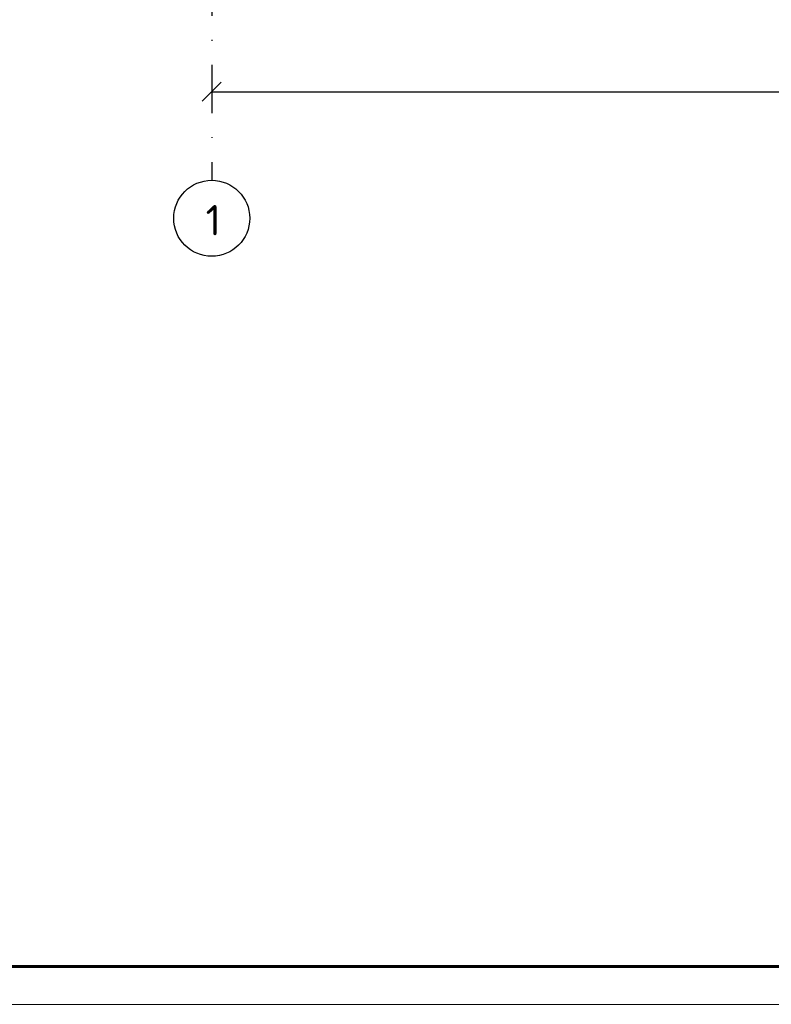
# Model space of a CAD drawing. Header units: millimetres. Extents: x 523431 to 527346, y -48565 to -47721.
# Tile 80 of 217: x 524886 to 524985, y -48018 to -47888. Entities that reach past the tile are written whole.
import ezdxf
from ezdxf.enums import TextEntityAlignment as Align

# ---------------------------------------------------------------- set-up
doc = ezdxf.new("R2010")
doc.units = ezdxf.units.MM
doc.linetypes.add('DASHDOT', pattern=[25.4, 12.7, -6.35, 0, -6.35])
doc.linetypes.add('DASHED', pattern=[19.05, 12.7, -6.35])
for name, color, linetype, lineweight in [('02 План', 7, 'Continuous', 25), ('ВК-линия контур', 132, 'Continuous', 15), ('ВК-линия толстая', 30, 'Continuous', 60), ('ВК-Текст', 1, 'Continuous', 30)]:
    doc.layers.add(name, color=color, linetype=linetype, lineweight=lineweight)
doc.styles.get("Standard").update_dxf_attribs({"font": 'arial.ttf'})
doc.styles.add('СГЕНЕРИР_СТИЛЬ_3', font='isocpeur.ttf', dxfattribs={"oblique": 15})

# ---------------------------------------------------------------- blocks, each defined once
blk = doc.blocks.new('*U29')
at = {"layer": 'ВК-линия контур', "color": 0}
blk.add_line((0, 0), (-420, 0), dxfattribs=at)
at = {"layer": 'ВК-линия толстая', "color": 0}
blk.add_lwpolyline([(-400, 5), (-400, 292), (-5, 292), (-5, 5)], close=True, dxfattribs=at)
at = {"layer": 'ВК-Текст', "color": 0}
blk.add_attdef('ЛИСТ_АЛ', text='', height=2.5, dxfattribs=at).set_placement((-10, 288.5), align=Align.MIDDLE_CENTER)
at = {"layer": 'ВК-Текст', "color": 0, "ltscale": 0.5}
blk.add_attdef('ВЕРХНИЙ_ШИФР', text='', height=0.000005, rotation=180, dxfattribs=at).set_placement((-400, 278), align=Align.MIDDLE_CENTER)
at = {"layer": 'ВК-Текст', "color": 0, "flags": 12}
blk.add_attdef('ФОРМАТ_ЛИСТА', (-42, 1.56), '', height=2.5, dxfattribs=at)
blk = doc.blocks.new('_Oblique')
at = {"color": 0, "linetype": 'ByBlock', "lineweight": -2}
blk.add_line((-0.5, -0.5), (0.5, 0.5), dxfattribs=at)

msp = doc.modelspace()

# ---------------------------------------------------------------- linework, layer by layer
at = {"layer": '02 План', "linetype": 'Continuous', "ltscale": 0.2}
msp.add_line((524910.9, -47897.68), (525080.9, -47897.68), dxfattribs=at)
at = {"layer": '02 План', "linetype": 'DASHDOT', "ltscale": 0.5}
msp.add_lwpolyline([(524910.9, -47778.94), (524910.9, -47909.33)], dxfattribs=at)
at = {"layer": '02 План', "linetype": 'Continuous'}
msp.add_circle((524910.9, -47914.33), 5, dxfattribs=at)

# ---------------------------------------------------------------- block references
msp.add_blockref('*U29', (525202.29, -48017.75))
at = {"layer": '02 План', "linetype": 'DASHED', "ltscale": 0.2, "xscale": 2.5, "yscale": 2.5, "zscale": 2.5, "rotation": 180}
msp.add_blockref('_Oblique', (524910.9, -47897.68), dxfattribs=at)

# ---------------------------------------------------------------- texts
at = {"layer": '02 План', "style": 'СГЕНЕРИР_СТИЛЬ_3'}
msp.add_text('1', height=4, dxfattribs=at).set_placement((524910.1, -47916.58))

doc.saveas('drawing.dxf')
